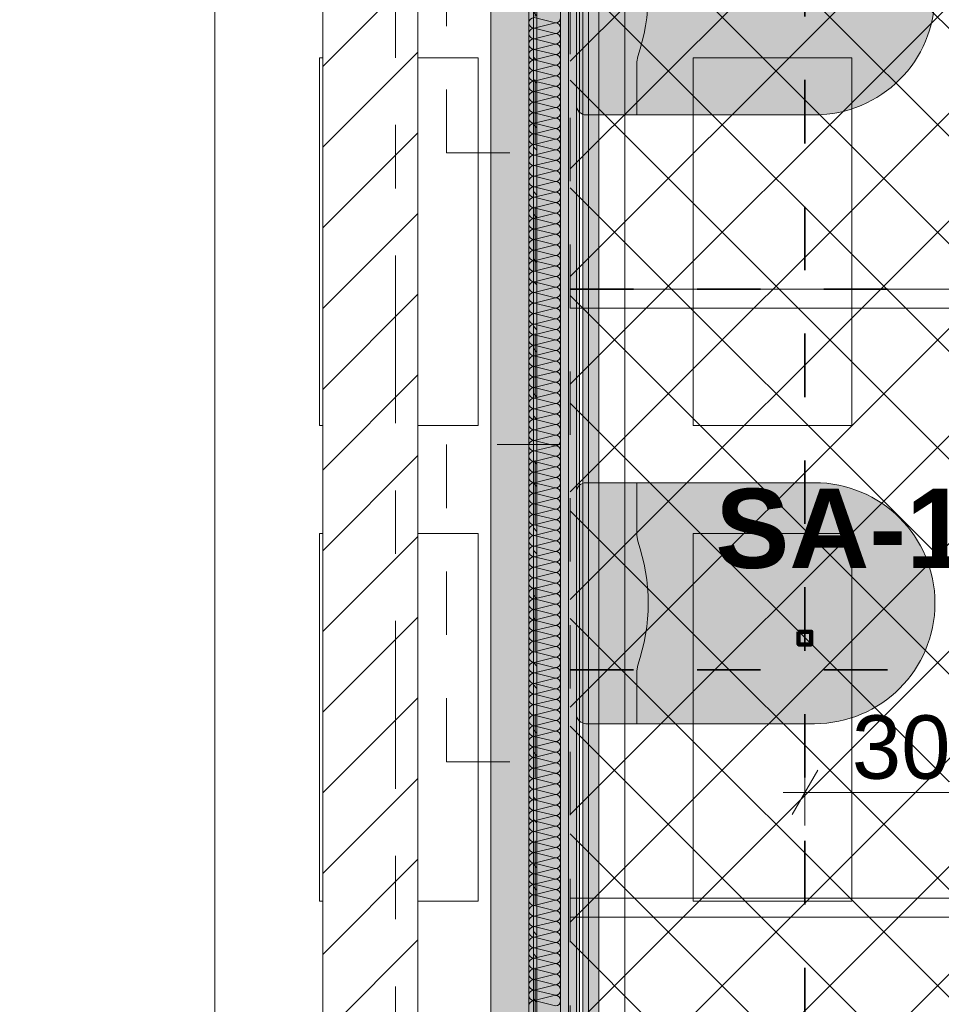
# Model space of a CAD drawing. Header units: metres. Extents: x -3.6 to 84.5, y -11 to 16.8.
# Tile 222 of 256: x 39.5 to 41, y 1.8 to 3.3. Entities that reach past the tile are written whole.
import ezdxf

# ---------------------------------------------------------------- set-up
doc = ezdxf.new("R2010")
doc.units = ezdxf.units.M
doc.header["$MEASUREMENT"] = 0
for name, pattern in [('Achse', [0.2, 0.1, -0.05, 0, -0.05]), ('Punktlinie weit', [0.06, 0.01, -0.05]), ('Strichlinie doppelt', [0.546806, 0.264583, -0.105833, 0.070556, -0.105833]), ('STRICHPUNKT', [0.015, 0.0075, -0.00375, 0, -0.00375]), ('Wipeout_Contour', [1, 0, -1])]:
    doc.linetypes.add(name, pattern=pattern)
for name, color, linetype in [('154 - Bemaßung_ Beschriftung.Ausbau - Deckenspiegel', 7, 'Continuous'), ('203 - Marker.Schnitt - Ausbaudetail SA', 7, 'Continuous'), ('305 - Elemente.Linie_ Schraffur - Deckenspiegel', 7, 'Continuous'), ('451 - Universal.Achsen Raster', 7, 'Continuous'), ('605 - Struktur.Wand Innen', 7, 'Continuous'), ('612 - Struktur.Stahlbau', 7, 'Continuous'), ('Neubau_401 - Zone.Raum_ Raumbegrenzung_ Whg.', 7, 'Continuous'), ('Neubau_606 - Struktur.Wand Innen Ausbau', 7, 'Continuous'), ('Neubau_612 - Struktur.Stahlbau', 7, 'Continuous'), ('Neubau_651 - Abdeckung.Decke abgehängt_ bekleidet', 7, 'Continuous'), ('Neubau_653 - Abdeckung.TB Verkofferung', 7, 'Continuous'), ('Neubau_702 - Einrichtung.Möbel Sanitär', 7, 'Continuous'), ('Neubau_802 - HKLSE.Sanitär', 7, 'Continuous')]:
    doc.layers.add(name, color=color, linetype=linetype)
doc.styles.add('ERSTELLTER_STIL_1', font='txt')
doc.styles.add('ERSTELLTER_STIL_2', font='txt')
doc.dimstyles.new('ERSTELLTER_STIL__1', dxfattribs={"dimtxt": 0.1, "dimasz": 0.0532, "dimexe": 0.18, "dimexo": 0.0625, "dimgap": 0, "dimtad": 1, "dimzin": 0, "dimdsep": 46, "dimtxsty": 'ERSTELLTER_STIL_2', "dimblk": 'ARROWHEAD_2', "dimblk1": 'ARROWHEAD_2', "dimblk2": 'ARROWHEAD_2', "dimcen": 0.09, "dimse1": 1, "dimse2": 1, "dimclrd": 7, "dimclre": 7, "dimclrt": 7, "dimazin": 0, "dimtfac": 1, "dimtdec": 4, "dimtmove": 0, "dimatfit": 3, "dimfxl": 1, "dimtolj": 1, "dimtzin": 0, "dimarcsym": 0})
doc.dimstyles.new('ERSTELLTER_STIL__2', dxfattribs={"dimtxt": 0.1, "dimasz": 0.0532, "dimexe": 0.18, "dimexo": 0.0625, "dimgap": 0, "dimtad": 1, "dimtih": 1, "dimtoh": 1, "dimzin": 0, "dimdsep": 46, "dimtxsty": 'ERSTELLTER_STIL_2', "dimblk": 'ARROWHEAD_2', "dimblk1": 'ARROWHEAD_2', "dimblk2": 'ARROWHEAD_2', "dimcen": 0.09, "dimse1": 1, "dimse2": 1, "dimclrd": 7, "dimclre": 7, "dimclrt": 7, "dimazin": 0, "dimtfac": 1, "dimtdec": 4, "dimtmove": 0, "dimatfit": 3, "dimfxl": 1, "dimtolj": 1, "dimtzin": 0, "dimarcsym": 0})
pattern_1 = [(45, (0, 0), (-0.01767767, 0.01767767), [0, -0.025])]

# ---------------------------------------------------------------- blocks, each defined once
blk = doc.blocks.new('*X6')
at = {"layer": 'Neubau_606 - Struktur.Wand Innen Ausbau', "color": 7, "linetype": 'Continuous', "lineweight": 5}
for p, q in [((40.3817, 3.3), (40.3483, 3.3083)), ((40.3817, 3.3), (40.3483, 3.2917)), ((40.3817, 3.2833), (40.3483, 3.2917)), ((40.3817, 3.2833), (40.3483, 3.275)), ((40.3817, 3.2667), (40.3483, 3.275)), ((40.3817, 3.2667), (40.3483, 3.2583)), ((40.3817, 3.25), (40.3483, 3.2583)), ((40.3817, 3.25), (40.3483, 3.2417)), ((40.3817, 3.2333), (40.3483, 3.2417)), ((40.3817, 3.2333), (40.3483, 3.225)), ((40.3817, 3.2167), (40.3483, 3.225)), ((40.3817, 3.2167), (40.3483, 3.2083)), ((40.3817, 3.2), (40.3483, 3.2083)), ((40.3817, 3.2), (40.3483, 3.1917)), ((40.3817, 3.1833), (40.3483, 3.1917)), ((40.3817, 3.1833), (40.3483, 3.175)), ((40.3817, 3.1667), (40.3483, 3.175)), ((40.3817, 3.1667), (40.3483, 3.1583)), ((40.3817, 3.15), (40.3483, 3.1583)), ((40.3817, 3.15), (40.3483, 3.1417)), ((40.3817, 3.1333), (40.3483, 3.1417)), ((40.3817, 3.1333), (40.3483, 3.125)), ((40.3817, 3.1167), (40.3483, 3.125)), ((40.3817, 3.1167), (40.3483, 3.1083)), ((40.3817, 3.1), (40.3483, 3.1083)), ((40.3817, 3.1), (40.3483, 3.0917)), ((40.3817, 3.0833), (40.3483, 3.0917)), ((40.3817, 3.0833), (40.3483, 3.075)), ((40.3817, 3.0667), (40.3483, 3.075)), ((40.3817, 3.0667), (40.3483, 3.0583)), ((40.3817, 3.05), (40.3483, 3.0583)), ((40.3817, 3.05), (40.3483, 3.0417)), ((40.3817, 3.0333), (40.3483, 3.0417)), ((40.3817, 3.0333), (40.3483, 3.025)), ((40.3817, 3.0167), (40.3483, 3.025)), ((40.3817, 3.0167), (40.3483, 3.0083)), ((40.3817, 3), (40.3483, 3.0083)), ((40.3817, 3), (40.3483, 2.9917)), ((40.3817, 2.9833), (40.3483, 2.9917)), ((40.3817, 2.9833), (40.3483, 2.975)), ((40.3817, 2.9667), (40.3483, 2.975)), ((40.3817, 2.9667), (40.3483, 2.9583)), ((40.3817, 2.95), (40.3483, 2.9583)), ((40.3817, 2.95), (40.3483, 2.9417)), ((40.3817, 2.9333), (40.3483, 2.9417)), ((40.3817, 2.9333), (40.3483, 2.925)), ((40.3817, 2.9167), (40.3483, 2.925)), ((40.3817, 2.9167), (40.3483, 2.9083)), ((40.3817, 2.9), (40.3483, 2.9083)), ((40.3817, 2.9), (40.3483, 2.8917)), ((40.3817, 2.8833), (40.3483, 2.8917)), ((40.3817, 2.8833), (40.3483, 2.875)), ((40.3817, 2.8667), (40.3483, 2.875)), ((40.3817, 2.8667), (40.3483, 2.8583)), ((40.3817, 2.85), (40.3483, 2.8583)), ((40.3817, 2.85), (40.3483, 2.8417)), ((40.3817, 2.8333), (40.3483, 2.8417)), ((40.3817, 2.8333), (40.3483, 2.825)), ((40.3817, 2.8167), (40.3483, 2.825)), ((40.3817, 2.8167), (40.3483, 2.8083)), ((40.3817, 2.8), (40.3483, 2.8083)), ((40.3817, 2.8), (40.3483, 2.7917)), ((40.3817, 2.7833), (40.3483, 2.7917)), ((40.3817, 2.7833), (40.3483, 2.775)), ((40.3817, 2.7667), (40.3483, 2.775)), ((40.3817, 2.7667), (40.3483, 2.7583)), ((40.3817, 2.75), (40.3483, 2.7583)), ((40.3817, 2.75), (40.3483, 2.7417)), ((40.3817, 2.7333), (40.3483, 2.7417)), ((40.3817, 2.7333), (40.3483, 2.725)), ((40.3817, 2.7167), (40.3483, 2.725)), ((40.3817, 2.7167), (40.3483, 2.7083)), ((40.3817, 2.7), (40.3483, 2.7083)), ((40.3817, 2.7), (40.3483, 2.6917)), ((40.3817, 2.6833), (40.3483, 2.6917)), ((40.3817, 2.6833), (40.3483, 2.675)), ((40.3817, 2.6667), (40.3483, 2.675)), ((40.3817, 2.6667), (40.3483, 2.6583)), ((40.3817, 2.65), (40.3483, 2.6583)), ((40.3817, 2.65), (40.3483, 2.6417)), ((40.3817, 2.6333), (40.3483, 2.6417)), ((40.3817, 2.6333), (40.3483, 2.625)), ((40.3817, 2.6167), (40.3483, 2.625)), ((40.3817, 2.6167), (40.3483, 2.6083)), ((40.3817, 2.6), (40.3483, 2.6083)), ((40.3817, 2.6), (40.3483, 2.5917)), ((40.3817, 2.5833), (40.3483, 2.5917)), ((40.3817, 2.5833), (40.3483, 2.575)), ((40.3817, 2.5667), (40.3483, 2.575)), ((40.3817, 2.5667), (40.3483, 2.5583)), ((40.3817, 2.55), (40.3483, 2.5583)), ((40.3817, 2.55), (40.3483, 2.5417)), ((40.3817, 2.5333), (40.3483, 2.5417)), ((40.3817, 2.5333), (40.3483, 2.525)), ((40.3817, 2.5167), (40.3483, 2.525)), ((40.3817, 2.5167), (40.3483, 2.5083)), ((40.3817, 2.5), (40.3483, 2.5083)), ((40.3817, 2.5), (40.3483, 2.4917)), ((40.3817, 2.4833), (40.3483, 2.4917)), ((40.3817, 2.4833), (40.3483, 2.475)), ((40.3817, 2.4667), (40.3483, 2.475)), ((40.3817, 2.4667), (40.3483, 2.4583)), ((40.3817, 2.45), (40.3483, 2.4583)), ((40.3817, 2.45), (40.3483, 2.4417)), ((40.3817, 2.4333), (40.3483, 2.4417)), ((40.3817, 2.4333), (40.3483, 2.425)), ((40.3817, 2.4167), (40.3483, 2.425)), ((40.3817, 2.4167), (40.3483, 2.4083)), ((40.3817, 2.4), (40.3483, 2.4083)), ((40.3817, 2.4), (40.3483, 2.3917)), ((40.3817, 2.3833), (40.3483, 2.3917)), ((40.3817, 2.3833), (40.3483, 2.375)), ((40.3817, 2.3667), (40.3483, 2.375)), ((40.3817, 2.3667), (40.3483, 2.3583)), ((40.3817, 2.35), (40.3483, 2.3583)), ((40.3817, 2.35), (40.3483, 2.3417)), ((40.3817, 2.3333), (40.3483, 2.3417)), ((40.3817, 2.3333), (40.3483, 2.325)), ((40.3817, 2.3167), (40.3483, 2.325)), ((40.3817, 2.3167), (40.3483, 2.3083)), ((40.3817, 2.3), (40.3483, 2.3083)), ((40.3817, 2.3), (40.3483, 2.2917)), ((40.3817, 2.2833), (40.3483, 2.2917)), ((40.3817, 2.2833), (40.3483, 2.275)), ((40.3817, 2.2667), (40.3483, 2.275)), ((40.3817, 2.2667), (40.3483, 2.2583)), ((40.3817, 2.25), (40.3483, 2.2583)), ((40.3817, 2.25), (40.3483, 2.2417)), ((40.3817, 2.2333), (40.3483, 2.2417)), ((40.3817, 2.2333), (40.3483, 2.225)), ((40.3817, 2.2167), (40.3483, 2.225)), ((40.3817, 2.2167), (40.3483, 2.2083)), ((40.3817, 2.2), (40.3483, 2.2083)), ((40.3817, 2.2), (40.3483, 2.1917)), ((40.3817, 2.1833), (40.3483, 2.1917)), ((40.3817, 2.1833), (40.3483, 2.175)), ((40.3817, 2.1667), (40.3483, 2.175)), ((40.3817, 2.1667), (40.3483, 2.1583)), ((40.3817, 2.15), (40.3483, 2.1583)), ((40.3817, 2.15), (40.3483, 2.1417)), ((40.3817, 2.1333), (40.3483, 2.1417)), ((40.3817, 2.1333), (40.3483, 2.125)), ((40.3817, 2.1167), (40.3483, 2.125)), ((40.3817, 2.1167), (40.3483, 2.1083)), ((40.3817, 2.1), (40.3483, 2.1083)), ((40.3817, 2.1), (40.3483, 2.0917)), ((40.3817, 2.0833), (40.3483, 2.0917)), ((40.3817, 2.0833), (40.3483, 2.075)), ((40.3817, 2.0667), (40.3483, 2.075)), ((40.3817, 2.0667), (40.3483, 2.0583)), ((40.3817, 2.05), (40.3483, 2.0583)), ((40.3817, 2.05), (40.3483, 2.0417)), ((40.3817, 2.0333), (40.3483, 2.0417)), ((40.3817, 2.0333), (40.3483, 2.025)), ((40.3817, 2.0167), (40.3483, 2.025)), ((40.3817, 2.0167), (40.3483, 2.0083)), ((40.3817, 2), (40.3483, 2.0083)), ((40.3817, 2), (40.3483, 1.9917)), ((40.3817, 1.9833), (40.3483, 1.9917)), ((40.3817, 1.9833), (40.3483, 1.975)), ((40.3817, 1.9667), (40.3483, 1.975)), ((40.3817, 1.9667), (40.3483, 1.9583)), ((40.3817, 1.95), (40.3483, 1.9583)), ((40.3817, 1.95), (40.3483, 1.9417)), ((40.3817, 1.9333), (40.3483, 1.9417)), ((40.3817, 1.9333), (40.3483, 1.925)), ((40.3817, 1.9167), (40.3483, 1.925)), ((40.3817, 1.9167), (40.3483, 1.9083)), ((40.3817, 1.9), (40.3483, 1.9083)), ((40.3817, 1.9), (40.3483, 1.8917)), ((40.3817, 1.8833), (40.3483, 1.8917)), ((40.3817, 1.8833), (40.3483, 1.875)), ((40.3817, 1.8667), (40.3483, 1.875)), ((40.3817, 1.8667), (40.3483, 1.8583)), ((40.3817, 1.85), (40.3483, 1.8583)), ((40.3817, 1.85), (40.3483, 1.8417)), ((40.3817, 1.8333), (40.3483, 1.8417)), ((40.3817, 1.8333), (40.3483, 1.825)), ((40.3817, 1.8167), (40.3483, 1.825)), ((40.3817, 1.8167), (40.3483, 1.8083)), ((40.3817, 1.8), (40.3483, 1.8083)), ((40.3817, 1.8), (40.3483, 1.7917)), ((40.3817, 1.7833), (40.3483, 1.7917)), ((40.3817, 1.7833), (40.3483, 1.775)), ((40.3817, 1.7667), (40.3483, 1.775)), ((40.3817, 1.7667), (40.3483, 1.7583)), ((40.3817, 1.75), (40.3483, 1.7583))]:
    blk.add_line(p, q, dxfattribs=at)
for centre, start, end in [((40.3483, 3.3), 90, 180), ((40.3817, 3.3083), 270, 360), ((40.3483, 3.3), 180, 270), ((40.3483, 3.2833), 90, 180), ((40.3817, 3.2917), 360, 90), ((40.3817, 3.2917), 270, 360), ((40.3483, 3.2833), 180, 270), ((40.3817, 3.275), 360, 90), ((40.3483, 3.2667), 90, 180), ((40.3483, 3.2667), 180, 270), ((40.3817, 3.275), 270, 360), ((40.3817, 3.2583), 360, 90), ((40.3483, 3.25), 90, 180), ((40.3483, 3.25), 180, 270), ((40.3817, 3.2583), 270, 360), ((40.3817, 3.2417), 360, 90), ((40.3483, 3.2333), 90, 180), ((40.3483, 3.2333), 180, 270), ((40.3817, 3.2417), 270, 360), ((40.3817, 3.225), 360, 90), ((40.3483, 3.2167), 90, 180), ((40.3483, 3.2167), 180, 270), ((40.3817, 3.225), 270, 360), ((40.3817, 3.2083), 360, 90), ((40.3483, 3.2), 90, 180), ((40.3483, 3.2), 180, 270), ((40.3817, 3.2083), 270, 360), ((40.3817, 3.1917), 360, 90), ((40.3483, 3.1833), 90, 180), ((40.3483, 3.1833), 180, 270), ((40.3817, 3.1917), 270, 360), ((40.3817, 3.175), 360, 90), ((40.3483, 3.1667), 90, 180), ((40.3817, 3.175), 270, 360), ((40.3483, 3.1667), 180, 270), ((40.3483, 3.15), 90, 180), ((40.3817, 3.1583), 360, 90), ((40.3817, 3.1583), 270, 360), ((40.3483, 3.15), 180, 270), ((40.3483, 3.1333), 90, 180), ((40.3817, 3.1417), 360, 90), ((40.3817, 3.1417), 270, 360), ((40.3483, 3.1333), 180, 270), ((40.3483, 3.1167), 90, 180), ((40.3817, 3.125), 360, 90), ((40.3817, 3.125), 270, 360), ((40.3483, 3.1167), 180, 270), ((40.3483, 3.1), 90, 180), ((40.3817, 3.1083), 360, 90), ((40.3817, 3.1083), 270, 360), ((40.3483, 3.1), 180, 270), ((40.3483, 3.0833), 90, 180), ((40.3817, 3.0917), 360, 90), ((40.3817, 3.0917), 270, 360), ((40.3483, 3.0833), 180, 270), ((40.3483, 3.0667), 90, 180), ((40.3817, 3.075), 360, 90), ((40.3817, 3.075), 270, 360), ((40.3483, 3.0667), 180, 270), ((40.3817, 3.0583), 360, 90), ((40.3483, 3.05), 90, 180), ((40.3483, 3.05), 180, 270), ((40.3817, 3.0583), 270, 360), ((40.3817, 3.0417), 360, 90), ((40.3483, 3.0333), 90, 180), ((40.3483, 3.0333), 180, 270), ((40.3817, 3.0417), 270, 360), ((40.3817, 3.025), 360, 90), ((40.3483, 3.0167), 90, 180), ((40.3483, 3.0167), 180, 270), ((40.3817, 3.025), 270, 360), ((40.3817, 3.0083), 360, 90), ((40.3483, 3), 90, 180), ((40.3483, 3), 180, 270), ((40.3817, 3.0083), 270, 360), ((40.3817, 2.9917), 360, 90), ((40.3483, 2.9833), 90, 180), ((40.3483, 2.9833), 180, 270), ((40.3817, 2.9917), 270, 360), ((40.3817, 2.975), 360, 90), ((40.3483, 2.9667), 90, 180), ((40.3483, 2.9667), 180, 270), ((40.3817, 2.975), 270, 360), ((40.3817, 2.9583), 360, 90), ((40.3483, 2.95), 90, 180), ((40.3483, 2.95), 180, 270), ((40.3817, 2.9583), 270, 360), ((40.3817, 2.9417), 360, 90), ((40.3483, 2.9333), 90, 180), ((40.3817, 2.9417), 270, 360), ((40.3483, 2.9333), 180, 270), ((40.3483, 2.9167), 90, 180), ((40.3817, 2.925), 360, 90), ((40.3817, 2.925), 270, 360), ((40.3483, 2.9167), 180, 270), ((40.3483, 2.9), 90, 180), ((40.3817, 2.9083), 360, 90), ((40.3817, 2.9083), 270, 360), ((40.3483, 2.9), 180, 270), ((40.3483, 2.8833), 90, 180), ((40.3817, 2.8917), 360, 90), ((40.3817, 2.8917), 270, 360), ((40.3483, 2.8833), 180, 270), ((40.3483, 2.8667), 90, 180), ((40.3817, 2.875), 360, 90), ((40.3817, 2.875), 270, 360), ((40.3483, 2.8667), 180, 270), ((40.3483, 2.85), 90, 180), ((40.3817, 2.8583), 360, 90), ((40.3817, 2.8583), 270, 360), ((40.3483, 2.85), 180, 270), ((40.3483, 2.8333), 90, 180), ((40.3817, 2.8417), 360, 90), ((40.3817, 2.8417), 270, 360), ((40.3483, 2.8333), 180, 270), ((40.3817, 2.825), 360, 90), ((40.3483, 2.8167), 90, 180), ((40.3483, 2.8167), 180, 270), ((40.3817, 2.825), 270, 360), ((40.3817, 2.8083), 360, 90), ((40.3483, 2.8), 90, 180), ((40.3483, 2.8), 180, 270), ((40.3817, 2.8083), 270, 360), ((40.3817, 2.7917), 360, 90), ((40.3483, 2.7833), 90, 180), ((40.3483, 2.7833), 180, 270), ((40.3817, 2.7917), 270, 360), ((40.3817, 2.775), 360, 90), ((40.3483, 2.7667), 90, 180), ((40.3483, 2.7667), 180, 270), ((40.3817, 2.775), 270, 360), ((40.3817, 2.7583), 360, 90), ((40.3483, 2.75), 90, 180), ((40.3483, 2.75), 180, 270), ((40.3817, 2.7583), 270, 360), ((40.3817, 2.7417), 360, 90), ((40.3483, 2.7333), 90, 180), ((40.3483, 2.7333), 180, 270), ((40.3817, 2.7417), 270, 360), ((40.3817, 2.725), 360, 90), ((40.3483, 2.7167), 90, 180), ((40.3817, 2.725), 270, 360), ((40.3483, 2.7167), 180, 270), ((40.3483, 2.7), 90, 180), ((40.3817, 2.7083), 360, 90), ((40.3817, 2.7083), 270, 360), ((40.3483, 2.7), 180, 270), ((40.3483, 2.6833), 90, 180), ((40.3817, 2.6917), 360, 90), ((40.3817, 2.6917), 270, 360), ((40.3483, 2.6833), 180, 270), ((40.3483, 2.6667), 90, 180), ((40.3817, 2.675), 360, 90), ((40.3817, 2.675), 270, 360), ((40.3483, 2.6667), 180, 270), ((40.3483, 2.65), 90, 180), ((40.3817, 2.6583), 360, 90), ((40.3817, 2.6583), 270, 360), ((40.3483, 2.65), 180, 270), ((40.3483, 2.6333), 90, 180), ((40.3817, 2.6417), 360, 90), ((40.3817, 2.6417), 270, 360), ((40.3483, 2.6333), 180, 270), ((40.3483, 2.6167), 90, 180), ((40.3817, 2.625), 360, 90), ((40.3817, 2.625), 270, 360), ((40.3483, 2.6167), 180, 270), ((40.3817, 2.6083), 360, 90), ((40.3483, 2.6), 90, 180), ((40.3483, 2.6), 180, 270), ((40.3817, 2.6083), 270, 360), ((40.3817, 2.5917), 360, 90), ((40.3483, 2.5833), 90, 180), ((40.3483, 2.5833), 180, 270), ((40.3817, 2.5917), 270, 360), ((40.3817, 2.575), 360, 90), ((40.3483, 2.5667), 90, 180), ((40.3483, 2.5667), 180, 270), ((40.3817, 2.575), 270, 360), ((40.3817, 2.5583), 360, 90), ((40.3483, 2.55), 90, 180), ((40.3483, 2.55), 180, 270), ((40.3817, 2.5583), 270, 360), ((40.3817, 2.5417), 360, 90), ((40.3483, 2.5333), 90, 180), ((40.3483, 2.5333), 180, 270), ((40.3817, 2.5417), 270, 360), ((40.3817, 2.525), 360, 90), ((40.3483, 2.5167), 90, 180), ((40.3483, 2.5167), 180, 270), ((40.3817, 2.525), 270, 360), ((40.3817, 2.5083), 360, 90), ((40.3483, 2.5), 90, 180), ((40.3483, 2.5), 180, 270), ((40.3817, 2.5083), 270, 360), ((40.3817, 2.4917), 360, 90), ((40.3483, 2.4833), 90, 180), ((40.3817, 2.4917), 270, 360), ((40.3483, 2.4833), 180, 270), ((40.3483, 2.4667), 90, 180), ((40.3817, 2.475), 360, 90), ((40.3817, 2.475), 270, 360), ((40.3483, 2.4667), 180, 270), ((40.3483, 2.45), 90, 180), ((40.3817, 2.4583), 360, 90), ((40.3817, 2.4583), 270, 360), ((40.3483, 2.45), 180, 270), ((40.3483, 2.4333), 90, 180), ((40.3817, 2.4417), 360, 90), ((40.3817, 2.4417), 270, 360), ((40.3483, 2.4333), 180, 270), ((40.3483, 2.4167), 90, 180), ((40.3817, 2.425), 360, 90), ((40.3817, 2.425), 270, 360), ((40.3483, 2.4167), 180, 270), ((40.3483, 2.4), 90, 180), ((40.3817, 2.4083), 360, 90), ((40.3817, 2.4083), 270, 360), ((40.3483, 2.4), 180, 270), ((40.3483, 2.3833), 90, 180), ((40.3817, 2.3917), 360, 90), ((40.3817, 2.3917), 270, 360), ((40.3483, 2.3833), 180, 270), ((40.3817, 2.375), 360, 90), ((40.3483, 2.3667), 90, 180), ((40.3483, 2.3667), 180, 270), ((40.3817, 2.375), 270, 360), ((40.3817, 2.3583), 360, 90), ((40.3483, 2.35), 90, 180), ((40.3483, 2.35), 180, 270), ((40.3817, 2.3583), 270, 360), ((40.3817, 2.3417), 360, 90), ((40.3483, 2.3333), 90, 180), ((40.3483, 2.3333), 180, 270), ((40.3817, 2.3417), 270, 360), ((40.3817, 2.325), 360, 90), ((40.3483, 2.3167), 90, 180), ((40.3483, 2.3167), 180, 270), ((40.3817, 2.325), 270, 360), ((40.3817, 2.3083), 360, 90), ((40.3483, 2.3), 90, 180), ((40.3483, 2.3), 180, 270), ((40.3817, 2.3083), 270, 360), ((40.3817, 2.2917), 360, 90), ((40.3483, 2.2833), 90, 180), ((40.3483, 2.2833), 180, 270), ((40.3817, 2.2917), 270, 360), ((40.3817, 2.275), 360, 90), ((40.3483, 2.2667), 90, 180), ((40.3817, 2.275), 270, 360), ((40.3483, 2.2667), 180, 270), ((40.3483, 2.25), 90, 180), ((40.3817, 2.2583), 360, 90), ((40.3817, 2.2583), 270, 360), ((40.3483, 2.25), 180, 270), ((40.3483, 2.2333), 90, 180), ((40.3817, 2.2417), 360, 90), ((40.3817, 2.2417), 270, 360), ((40.3483, 2.2333), 180, 270), ((40.3483, 2.2167), 90, 180), ((40.3817, 2.225), 360, 90), ((40.3817, 2.225), 270, 360), ((40.3483, 2.2167), 180, 270), ((40.3483, 2.2), 90, 180), ((40.3817, 2.2083), 360, 90), ((40.3817, 2.2083), 270, 360), ((40.3483, 2.2), 180, 270), ((40.3483, 2.1833), 90, 180), ((40.3817, 2.1917), 360, 90), ((40.3817, 2.1917), 270, 360), ((40.3483, 2.1833), 180, 270), ((40.3483, 2.1667), 90, 180), ((40.3817, 2.175), 360, 90), ((40.3817, 2.175), 270, 360), ((40.3483, 2.1667), 180, 270), ((40.3483, 2.15), 90, 180), ((40.3817, 2.1583), 360, 90), ((40.3817, 2.1583), 270, 360), ((40.3483, 2.15), 180, 270), ((40.3817, 2.1417), 360, 90), ((40.3483, 2.1333), 90, 180), ((40.3483, 2.1333), 180, 270), ((40.3817, 2.1417), 270, 360), ((40.3817, 2.125), 360, 90), ((40.3483, 2.1167), 90, 180), ((40.3483, 2.1167), 180, 270), ((40.3817, 2.125), 270, 360), ((40.3817, 2.1083), 360, 90), ((40.3483, 2.1), 90, 180), ((40.3483, 2.1), 180, 270), ((40.3817, 2.1083), 270, 360), ((40.3817, 2.0917), 360, 90), ((40.3483, 2.0833), 90, 180), ((40.3483, 2.0833), 180, 270), ((40.3817, 2.0917), 270, 360), ((40.3817, 2.075), 360, 90), ((40.3483, 2.0667), 90, 180), ((40.3483, 2.0667), 180, 270), ((40.3817, 2.075), 270, 360), ((40.3817, 2.0583), 360, 90), ((40.3483, 2.05), 90, 180), ((40.3483, 2.05), 180, 270), ((40.3817, 2.0583), 270, 360), ((40.3817, 2.0417), 360, 90), ((40.3483, 2.0333), 90, 180), ((40.3817, 2.0417), 270, 360), ((40.3483, 2.0333), 180, 270), ((40.3483, 2.0167), 90, 180), ((40.3817, 2.025), 360, 90), ((40.3817, 2.025), 270, 360), ((40.3483, 2.0167), 180, 270), ((40.3483, 2), 90, 180), ((40.3817, 2.0083), 360, 90), ((40.3817, 2.0083), 270, 360), ((40.3483, 2), 180, 270), ((40.3483, 1.9833), 90, 180), ((40.3817, 1.9917), 360, 90), ((40.3817, 1.9917), 270, 360), ((40.3483, 1.9833), 180, 270), ((40.3483, 1.9667), 90, 180), ((40.3817, 1.975), 360, 90), ((40.3817, 1.975), 270, 360), ((40.3483, 1.9667), 180, 270), ((40.3483, 1.95), 90, 180), ((40.3817, 1.9583), 360, 90), ((40.3817, 1.9583), 270, 360), ((40.3483, 1.95), 180, 270), ((40.3483, 1.9333), 90, 180), ((40.3817, 1.9417), 360, 90), ((40.3817, 1.9417), 270, 360), ((40.3483, 1.9333), 180, 270), ((40.3817, 1.925), 360, 90), ((40.3483, 1.9167), 90, 180), ((40.3483, 1.9167), 180, 270), ((40.3817, 1.925), 270, 360), ((40.3817, 1.9083), 360, 90), ((40.3483, 1.9), 90, 180), ((40.3483, 1.9), 180, 270), ((40.3817, 1.9083), 270, 360), ((40.3817, 1.8917), 360, 90), ((40.3483, 1.8833), 90, 180), ((40.3483, 1.8833), 180, 270), ((40.3817, 1.8917), 270, 360), ((40.3817, 1.875), 360, 90), ((40.3483, 1.8667), 90, 180), ((40.3483, 1.8667), 180, 270), ((40.3817, 1.875), 270, 360), ((40.3817, 1.8583), 360, 90), ((40.3483, 1.85), 90, 180), ((40.3483, 1.85), 180, 270), ((40.3817, 1.8583), 270, 360), ((40.3817, 1.8417), 360, 90), ((40.3483, 1.8333), 90, 180), ((40.3483, 1.8333), 180, 270), ((40.3817, 1.8417), 270, 360), ((40.3817, 1.825), 360, 90), ((40.3483, 1.8167), 90, 180), ((40.3483, 1.8167), 180, 270), ((40.3817, 1.825), 270, 360), ((40.3817, 1.8083), 360, 90), ((40.3483, 1.8), 90, 180), ((40.3817, 1.8083), 270, 360), ((40.3483, 1.8), 180, 270), ((40.3483, 1.7833), 90, 180), ((40.3817, 1.7917), 360, 90), ((40.3817, 1.7917), 270, 360), ((40.3483, 1.7833), 180, 270), ((40.3483, 1.7667), 90, 180), ((40.3817, 1.775), 360, 90), ((40.3817, 1.775), 270, 360), ((40.3483, 1.7667), 180, 270), ((40.3483, 1.75), 90, 180), ((40.3817, 1.7583), 360, 90), ((40.3817, 1.7583), 270, 360)]:
    blk.add_arc(centre, 0.00833, start, end, dxfattribs=at)
blk = doc.blocks.new('*D355')
at = {"layer": '154 - Bemaßung_ Beschriftung.Ausbau - Deckenspiegel', "color": 7, "linetype": 'Continuous', "lineweight": 5}
for p, q in [((38.8791, 2.3002), (38.9491, 2.2598)), ((38.9666, 2.28), (38.8616, 2.28)), ((38.9141, 1.68), (38.9141, 2.28)), ((38.8791, 1.7002), (38.9491, 1.6598)), ((38.9666, 1.68), (38.8616, 1.68))]:
    blk.add_line(p, q, dxfattribs=at)
at = {"layer": '154 - Bemaßung_ Beschriftung.Ausbau - Deckenspiegel', "color": 7, "lineweight": 5, "insert": (38.8941, 1.9041), "char_height": 0.1, "attachment_point": 7, "rotation": 90, "style": 'ERSTELLTER_STIL_2'}
blk.add_mtext('\\A1;{\\pql;\\fArial|b0|i0|c0|p38;60}', dxfattribs=at)
blk = doc.blocks.new('ARROWHEAD_2')
at = {"color": 0, "linetype": 'Continuous', "lineweight": 0}
for p, q in [((-0.378, -0.655), (0.378, 0.655)), ((0, 0), (-1, 0))]:
    blk.add_line(p, q, dxfattribs=at)
blk = doc.blocks.new('*D356')
at = {"layer": '154 - Bemaßung_ Beschriftung.Ausbau - Deckenspiegel', "color": 7, "linetype": 'Continuous', "lineweight": 5}
for p, q in [((38.8791, 2.9002), (38.9491, 2.8598)), ((38.9666, 2.88), (38.8616, 2.88)), ((38.9141, 2.28), (38.9141, 2.88)), ((38.8791, 2.3002), (38.9491, 2.2598)), ((38.9666, 2.28), (38.8616, 2.28))]:
    blk.add_line(p, q, dxfattribs=at)
at = {"layer": '154 - Bemaßung_ Beschriftung.Ausbau - Deckenspiegel', "color": 7, "lineweight": 5, "insert": (38.8941, 2.5041), "char_height": 0.1, "attachment_point": 7, "rotation": 90, "style": 'ERSTELLTER_STIL_2'}
blk.add_mtext('\\A1;{\\pql;\\fArial|b0|i0|c0|p38;60}', dxfattribs=at)
blk = doc.blocks.new('*D357')
at = {"layer": '154 - Bemaßung_ Beschriftung.Ausbau - Deckenspiegel', "color": 7, "linetype": 'Continuous', "lineweight": 5}
for p, q in [((38.8791, 3.5002), (38.9491, 3.4598)), ((38.9666, 3.48), (38.8616, 3.48)), ((38.9141, 2.88), (38.9141, 3.48)), ((38.8791, 2.9002), (38.9491, 2.8598)), ((38.9666, 2.88), (38.8616, 2.88))]:
    blk.add_line(p, q, dxfattribs=at)
at = {"layer": '154 - Bemaßung_ Beschriftung.Ausbau - Deckenspiegel', "color": 7, "lineweight": 5, "insert": (38.8941, 3.1041), "char_height": 0.1, "attachment_point": 7, "rotation": 90, "style": 'ERSTELLTER_STIL_2'}
blk.add_mtext('\\A1;{\\pql;\\fArial|b0|i0|c0|p38;60}', dxfattribs=at)
blk = doc.blocks.new('*D360')
at = {"layer": '154 - Bemaßung_ Beschriftung.Ausbau - Deckenspiegel', "color": 7, "linetype": 'Continuous', "lineweight": 5}
for p, q in [((38.6778, 2.3501), (38.7478, 2.3097)), ((38.7653, 2.3299), (38.6603, 2.3299)), ((38.7128, 1.13), (38.7128, 2.3299)), ((38.6778, 1.1502), (38.7478, 1.1098)), ((38.7653, 1.13), (38.6603, 1.13))]:
    blk.add_line(p, q, dxfattribs=at)
at = {"layer": '154 - Bemaßung_ Beschriftung.Ausbau - Deckenspiegel', "color": 7, "lineweight": 5, "insert": (38.6928, 1.5969), "char_height": 0.1, "attachment_point": 7, "rotation": 90, "style": 'ERSTELLTER_STIL_2'}
blk.add_mtext('\\A1;{\\pql;\\fArial|b0|i0|c0|p38;1,20}', dxfattribs=at)
blk = doc.blocks.new('*D361')
at = {"layer": '154 - Bemaßung_ Beschriftung.Ausbau - Deckenspiegel', "color": 7, "linetype": 'Continuous', "lineweight": 5}
for p, q in [((38.6778, 3.5502), (38.7478, 3.5098)), ((38.7653, 3.53), (38.6603, 3.53)), ((38.7128, 2.3299), (38.7128, 3.53)), ((38.6778, 2.3501), (38.7478, 2.3097)), ((38.7653, 2.3299), (38.6603, 2.3299))]:
    blk.add_line(p, q, dxfattribs=at)
at = {"layer": '154 - Bemaßung_ Beschriftung.Ausbau - Deckenspiegel', "color": 7, "lineweight": 5, "insert": (38.6928, 2.7969), "char_height": 0.1, "attachment_point": 7, "rotation": 90, "style": 'ERSTELLTER_STIL_2'}
blk.add_mtext('\\A1;{\\pql;\\fArial|b0|i0|c0|p38;1,20}', dxfattribs=at)
blk = doc.blocks.new('*D380')
at = {"layer": '154 - Bemaßung_ Beschriftung.Ausbau - Deckenspiegel', "color": 7, "linetype": 'Continuous', "lineweight": 5}
for p, q in [((40.775, 2.0342), (40.775, 2.1392)), ((41.075, 2.0342), (41.075, 2.1392)), ((40.7952, 2.1217), (40.7548, 2.0517)), ((41.0952, 2.1217), (41.0548, 2.0517)), ((40.7407, 2.0867), (40.775, 2.0867)), ((40.775, 2.0867), (41.075, 2.0867))]:
    blk.add_line(p, q, dxfattribs=at)
at = {"layer": '154 - Bemaßung_ Beschriftung.Ausbau - Deckenspiegel', "color": 7, "lineweight": 5, "insert": (40.8491, 2.1067), "char_height": 0.1, "attachment_point": 7, "style": 'ERSTELLTER_STIL_2'}
blk.add_mtext('\\A1;{\\pql;\\fArial|b0|i0|c0|p38;30}', dxfattribs=at)

msp = doc.modelspace()

# ---------------------------------------------------------------- hatches: boundary and pattern name
at = {"layer": '612 - Struktur.Stahlbau', "linetype": 'Continuous', "lineweight": 0, "true_color": 0x30307f}
msp.add_hatch(color=177, dxfattribs=at).paths.add_polyline_path([(40.28, 5.19), (40.42, 5.19), (40.42, 0.71), (40.28, 0.71)])
at = {"layer": 'Neubau_606 - Struktur.Wand Innen Ausbau', "linetype": 'Continuous', "lineweight": 0, "true_color": 0x000000}
h = msp.add_hatch(dxfattribs=at)
h.set_pattern_fill('Gips_0001', color=18, style=0, pattern_type=2)
h.set_pattern_definition(pattern_1)
h.paths.add_polyline_path([(40.4025, 0.255), (40.4025, 3.81), (40.39, 3.81), (40.39, 0.255)])
h = msp.add_hatch(dxfattribs=at)
h.set_pattern_fill('Gips_0001', color=18, style=0, pattern_type=2)
h.set_pattern_definition(pattern_1)
h.paths.add_polyline_path([(40.415, 0.255), (40.415, 3.81), (40.4025, 3.81), (40.4025, 0.255)])
at = {"layer": 'Neubau_612 - Struktur.Stahlbau', "linetype": 'Continuous', "lineweight": 0, "true_color": 0x000000}
h = msp.add_hatch(dxfattribs=at)
h.set_pattern_fill('Metall__Stahl_0001', color=18, style=0, pattern_type=2)
h.set_pattern_definition([(135, (0, 0), (0.05303301, 0.05303301), []), (135, (-0.01768, -0.01768), (0.05303301, 0.05303301), [])])
h.paths.add_polyline_path([(40.3527, 0.71), (40.3527, 5.19), (40.3472, 5.19), (40.3472, 0.71)])
at = {"layer": 'Neubau_651 - Abdeckung.Decke abgehängt_ bekleidet', "linetype": 'Continuous', "lineweight": 13, "true_color": 0xffbfbf}
h = msp.add_hatch(dxfattribs=at)
h.set_pattern_fill('Raster_20x20_Diagonal_0001', color=254, style=0, pattern_type=2)
h.set_pattern_definition([(45, (0, 0), (-0.0848528, 0.0848528), []), (135, (0, 0), (0.0848528, 0.0848528), [])])
h.paths.add_polyline_path([(40.405, 0.7495), (43.545, 0.7495), (43.545, 3.81), (40.405, 3.81)])
at = {"layer": 'Neubau_653 - Abdeckung.TB Verkofferung', "linetype": 'Continuous', "lineweight": 0, "true_color": 0x000000}
h = msp.add_hatch(dxfattribs=at)
h.set_pattern_fill('Gips_0001', color=18, style=0, pattern_type=2)
h.set_pattern_definition(pattern_1)
h.paths.add_polyline_path([(40.425, 0.7495), (40.45, 0.7495), (40.45, 5.0505), (40.425, 5.0505)])
at = {"layer": 'Neubau_702 - Einrichtung.Möbel Sanitär', "linetype": 'Continuous', "lineweight": 0, "true_color": 0x3a3a3a}
for points in [[(40.51, 3.535), (40.43, 3.535, 0.414214), (40.415, 3.52), (40.415, 3.17, 0.414214), (40.43, 3.155), (40.51, 3.155), (40.79, 3.155, 1), (40.79, 3.535)], [(40.51, 2.575), (40.43, 2.575, 0.414214), (40.415, 2.56), (40.415, 2.21, 0.414214), (40.43, 2.195), (40.51, 2.195), (40.79, 2.195, 1), (40.79, 2.575)]]:
    msp.add_hatch(color=250, dxfattribs=at).paths.add_polyline_path(points)

# ---------------------------------------------------------------- linework, layer by layer
at = {"layer": '305 - Elemente.Linie_ Schraffur - Deckenspiegel', "color": 7, "linetype": 'Continuous', "lineweight": 9}
for p, q in [((39.845, 5.31), (39.845, 0.645)), ((40.425, 5.31), (40.425, 0.645)), ((40.434, 5.31), (40.434, 0.645)), ((40.01, 3.245), (40.26, 3.245)), ((40.01, 3.245), (40.01, 2.665)), ((40.26, 2.665), (40.26, 3.245)), ((40.599, 3.245), (40.849, 3.245)), ((40.599, 3.245), (40.599, 2.665)), ((40.849, 2.665), (40.849, 3.245)), ((40.01, 2.665), (40.26, 2.665)), ((40.599, 2.665), (40.849, 2.665)), ((40.01, 2.495), (40.01, 1.915)), ((40.01, 2.495), (40.26, 2.495)), ((40.26, 1.915), (40.26, 2.495)), ((40.599, 2.495), (40.599, 1.915)), ((40.599, 2.495), (40.849, 2.495)), ((40.849, 1.915), (40.849, 2.495)), ((40.01, 1.915), (40.26, 1.915)), ((40.599, 1.915), (40.849, 1.915))]:
    msp.add_line(p, q, dxfattribs=at)
at = {"layer": 'Neubau_401 - Zone.Raum_ Raumbegrenzung_ Whg.', "color": 1, "linetype": 'Continuous', "lineweight": 9}
msp.add_line((40.491, -1.3085), (40.491, 3.9868), dxfattribs=at)
at = {"layer": 'Neubau_606 - Struktur.Wand Innen Ausbau', "color": 1, "linetype": 'Continuous', "lineweight": 5}
for p, q in [((40.39, 0.255), (40.39, 3.81)), ((40.4025, 0.255), (40.4025, 3.81))]:
    msp.add_line(p, q, dxfattribs=at)
at = {"layer": 'Neubau_606 - Struktur.Wand Innen Ausbau', "color": 1, "linetype": 'Continuous', "lineweight": 5, "flags": 128}
for points in [[(40.34, 3.81), (40.34, 0.255)], [(40.415, 0.255), (40.415, 3.81)]]:
    msp.add_lwpolyline(points, dxfattribs=at)
at = {"layer": 'Neubau_612 - Struktur.Stahlbau', "color": 1, "linetype": 'Continuous', "lineweight": 13}
for p, q in [((40.28, 0.71), (40.28, 5.19)), ((40.42, 0.71), (40.42, 5.19))]:
    msp.add_line(p, q, dxfattribs=at)
at = {"layer": 'Neubau_612 - Struktur.Stahlbau', "color": 1, "linetype": 'Continuous', "lineweight": 9}
for p, q in [((40.3472, 5.19), (40.3472, 0.71)), ((40.3527, 5.19), (40.3527, 0.71))]:
    msp.add_line(p, q, dxfattribs=at)
at = {"layer": 'Neubau_612 - Struktur.Stahlbau', "color": 1, "linetype": 'Achse', "lineweight": 9}
msp.add_line((40.35, 0.71), (40.35, 5.19), dxfattribs=at)
at = {"layer": 'Neubau_651 - Abdeckung.Decke abgehängt_ bekleidet', "color": 1, "linetype": 'Achse', "lineweight": 35}
for p, q in [((40.775, 3.81), (40.775, 0.7495)), ((40.405, 2.88), (43.545, 2.88)), ((40.405, 2.28), (43.545, 2.28))]:
    msp.add_line(p, q, dxfattribs=at)
at = {"layer": 'Neubau_651 - Abdeckung.Decke abgehängt_ bekleidet', "color": 1, "linetype": 'Punktlinie weit', "lineweight": 13, "flags": 128}
msp.add_lwpolyline([(40.405, 0.7495), (43.545, 0.7495), (43.545, 3.81), (40.405, 3.81)], close=True, dxfattribs=at)
at = {"layer": 'Neubau_651 - Abdeckung.Decke abgehängt_ bekleidet', "color": 1, "linetype": 'Continuous', "lineweight": 100, "flags": 128}
msp.add_lwpolyline([(40.765, 2.3399), (40.785, 2.3399), (40.785, 2.3199), (40.765, 2.3199)], close=True, dxfattribs=at)
at = {"layer": 'Neubau_653 - Abdeckung.TB Verkofferung', "color": 1, "linetype": 'Continuous', "lineweight": 9}
for p, q in [((40.165, 0.71), (40.165, 5.19)), ((40.45, 0.7495), (40.45, 5.0505))]:
    msp.add_line(p, q, dxfattribs=at)
at = {"layer": 'Neubau_653 - Abdeckung.TB Verkofferung', "color": 1, "linetype": 'Continuous', "lineweight": 5}
for p, q in [((40.425, 5.0505), (40.425, 0.7495)), ((40.45, 5.0505), (40.45, 0.7495))]:
    msp.add_line(p, q, dxfattribs=at)
at = {"layer": 'Neubau_702 - Einrichtung.Möbel Sanitär', "color": 7, "linetype": 'Continuous', "lineweight": 9, "true_color": 0xebebeb}
for p, q in [((40.51, 3.2384), (40.5115, 3.2472)), ((40.51, 3.155), (40.51, 3.2384)), ((40.51, 2.575), (40.51, 2.4916)), ((40.51, 2.4916), (40.5115, 2.4828)), ((40.51, 2.2784), (40.5115, 2.2872)), ((40.51, 2.195), (40.51, 2.2784))]:
    msp.add_line(p, q, dxfattribs=at)
at = {"layer": 'Neubau_702 - Einrichtung.Möbel Sanitär', "color": 7, "linetype": 'Continuous', "lineweight": 9, "true_color": 0xebebeb, "flags": 128}
for points in [[(40.51, 3.535), (40.79, 3.535, -1), (40.79, 3.155), (40.51, 3.155), (40.43, 3.155, -0.414214), (40.415, 3.17), (40.415, 3.52, -0.414214), (40.43, 3.535)], [(40.51, 2.575), (40.79, 2.575, -1), (40.79, 2.195), (40.51, 2.195), (40.43, 2.195, -0.414214), (40.415, 2.21), (40.415, 2.56, -0.414214), (40.43, 2.575)]]:
    msp.add_lwpolyline(points, format="xyb", close=True, dxfattribs=at)
at = {"layer": 'Neubau_702 - Einrichtung.Möbel Sanitär', "color": 1, "linetype": 'Continuous', "lineweight": 13, "flags": 128}
for points in [[(41.855, 2.88), (40.405, 2.88)], [(40.405, 2.88), (40.405, 2.85)], [(40.405, 2.85), (41.855, 2.85)], [(41.855, 1.92), (40.405, 1.92)], [(40.405, 1.92), (40.405, 1.89)], [(40.405, 1.89), (41.855, 1.89)]]:
    msp.add_lwpolyline(points, dxfattribs=at)
at = {"layer": 'Neubau_702 - Einrichtung.Möbel Sanitär', "color": 7, "linetype": 'Continuous', "lineweight": 9, "true_color": 0xebebeb}
for centre in [(40.2303, 3.345), (40.2303, 2.385)]:
    msp.add_arc(centre, 0.2977, 340.8169, 19.1816, dxfattribs=at)
at = {"layer": 'Neubau_802 - HKLSE.Sanitär', "color": 1, "linetype": 'STRICHPUNKT', "lineweight": 9, "flags": 128}
for points in [[(40.21, 3.595), (40.21, 3.095)], [(40.39, 3.095), (40.39, 3.595)], [(40.21, 3.095), (40.39, 3.095)], [(40.21, 2.635), (40.21, 2.135)], [(40.39, 2.635), (40.21, 2.635)], [(40.39, 2.135), (40.39, 2.635)], [(40.21, 2.135), (40.39, 2.135)]]:
    msp.add_lwpolyline(points, dxfattribs=at)

# ---------------------------------------------------------------- block references
at = {"layer": 'Neubau_606 - Struktur.Wand Innen Ausbau', "color": 1, "lineweight": 13}
msp.add_blockref('*X6', (0, 0), dxfattribs=at)

# ---------------------------------------------------------------- texts
at = {"layer": '203 - Marker.Schnitt - Ausbaudetail SA', "color": 7, "lineweight": 13, "insert": (41.226, 2.4387), "char_height": 0.125, "attachment_point": 9, "style": 'ERSTELLTER_STIL_1'}
msp.add_mtext('\\A1;{\\pqr;\\pt0;\\fArial|b1|i0|c0|p38;SA-17a}', dxfattribs=at)

# ---------------------------------------------------------------- dimensions: what is measured, and where the dimension line sits
at = {"layer": '154 - Bemaßung_ Beschriftung.Ausbau - Deckenspiegel', "color": 7, "linetype": 'Continuous', "lineweight": 5}
dim = msp.add_linear_dim(base=(41.075, 2.0867), p1=(40.775, 0.7495), p2=(41.075, 1.83), dimstyle='ERSTELLTER_STIL__2', dxfattribs=at)
dim.commit()
dim.dimension.update_dxf_attribs({"geometry": '*D380', "text_midpoint": (40.9253, 2.1567), "dimtype": 160})

# ---------------------------------------------------------------- next in the draw order: wipeouts: each hides what was drawn before it
at = {"color": 254, "linetype": 'Wipeout_Contour', "lineweight": 0, "ltscale": 160.704711}
msp.add_wipeout([(40.165, 3.465), (40.015, 3.465), (40.015, 1.215), (40.165, 1.215)], dxfattribs=at).dxf.layer = '605 - Struktur.Wand Innen'

# ---------------------------------------------------------------- next in the draw order: hatches: boundary and pattern name
at = {"layer": '605 - Struktur.Wand Innen', "linetype": 'Continuous', "lineweight": 0, "true_color": 0x000000}
h = msp.add_hatch(dxfattribs=at)
h.set_pattern_fill('MW_Ziegel_0001', color=18, style=0, pattern_type=2)
h.set_pattern_definition([(45, (0, 0), (-0.0636396, 0.0636396), [])])
h.paths.add_polyline_path([(40.165, 3.465), (40.015, 3.465), (40.015, 1.215), (40.165, 1.215)])

# ---------------------------------------------------------------- next in the draw order: linework, layer by layer
at = {"layer": '451 - Universal.Achsen Raster', "color": 160, "linetype": 'Strichlinie doppelt', "lineweight": 9, "true_color": 0x3232ff}
msp.add_line((40.13, -10.585), (40.13, 16.355), dxfattribs=at)
at = {"layer": '605 - Struktur.Wand Innen', "color": 7, "linetype": 'Continuous', "lineweight": 18, "flags": 128}
for points in [[(40.015, 3.465), (40.015, 1.215)], [(40.165, 1.1), (40.165, 3.465)]]:
    msp.add_lwpolyline(points, dxfattribs=at)

# ---------------------------------------------------------------- next in the draw order: dimensions: what is measured, and where the dimension line sits
at = {"layer": '154 - Bemaßung_ Beschriftung.Ausbau - Deckenspiegel', "color": 7, "linetype": 'Continuous', "lineweight": 5}
for base, p1, p2, picture, middle in [((38.7128, 3.53), (40.765, 2.3299), (40.765, 3.53), '*D361', (38.6428, 2.9268)), ((38.9141, 3.48), (43.545, 2.88), (43.545, 3.48), '*D357', (38.8441, 3.1803)), ((38.9141, 2.88), (40.405, 2.28), (43.545, 2.88), '*D356', (38.8441, 2.5803)), ((38.7128, 2.3299), (40.765, 1.13), (40.765, 2.3299), '*D360', (38.6428, 1.7268)), ((38.9141, 2.28), (40.405, 1.68), (40.405, 2.28), '*D355', (38.8441, 1.9803))]:
    dim = msp.add_linear_dim(base=base, p1=p1, p2=p2, angle=90, dimstyle='ERSTELLTER_STIL__1', dxfattribs=at)
    dim.commit()
    dim.dimension.update_dxf_attribs({"geometry": picture, "text_midpoint": middle, "dimtype": 160, "text_rotation": 90})

doc.saveas('drawing.dxf')
